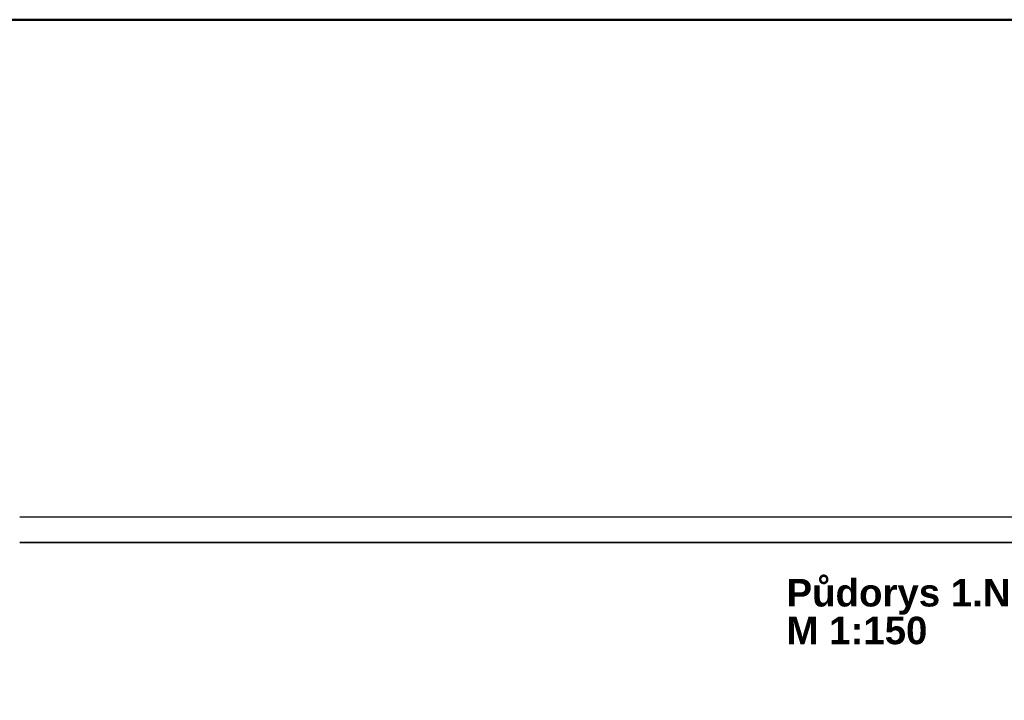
# Model space of a CAD drawing. Header units: millimetres. Extents: x 2886542 to 7567581, y -792623 to 134766.
# Tile 42 of 256: x 3923047 to 3951634, y -335281 to -315519. Entities that reach past the tile are written whole.
import ezdxf

# ---------------------------------------------------------------- set-up
doc = ezdxf.new("R2010")
doc.units = ezdxf.units.MM
doc.layers.add('požárničina', color=10, linetype='Continuous')
doc.layers.add('Text obecně', color=7, linetype='Continuous', lineweight=25)
doc.styles.add('ARIELCE', font='arialbd.ttf')

msp = doc.modelspace()

# ---------------------------------------------------------------- linework, layer by layer
at = {"layer": 'požárničina', "color": 1, "linetype": 'Continuous', "lineweight": 50}
msp.add_lwpolyline([(3867213.2, -315519), (3994279.2, -315519), (3994279.2, -532803.7), (3867213.2, -532803.7)], close=True, dxfattribs=at)
at = {"layer": 'Text obecně'}
for p, q in [((3923047.5, -329950), (3954546.7, -329950)), ((3953796.7, -330700), (3923047.5, -330700)), ((3923047.5, -330700), (3953796.7, -330700)), ((3923047.5, -330700), (3953796.7, -330700)), ((3923797.4, -330700), (3953796.7, -330700))]:
    msp.add_line(p, q, dxfattribs=at)

# ---------------------------------------------------------------- texts
at = {"color": 250, "lineweight": 9, "extrusion": (0, 0, -1), "style": 'ARIELCE', "text_generation_flag": 2}
for s, height, p in [('Půdorys 1.NP ', 798.505, (-3945308.7, -332557)), ('M 1:150', 798.5, (-3945308.7, -333652.9))]:
    msp.add_text(s, height=height, dxfattribs=at).set_placement(p)

doc.saveas('drawing.dxf')
